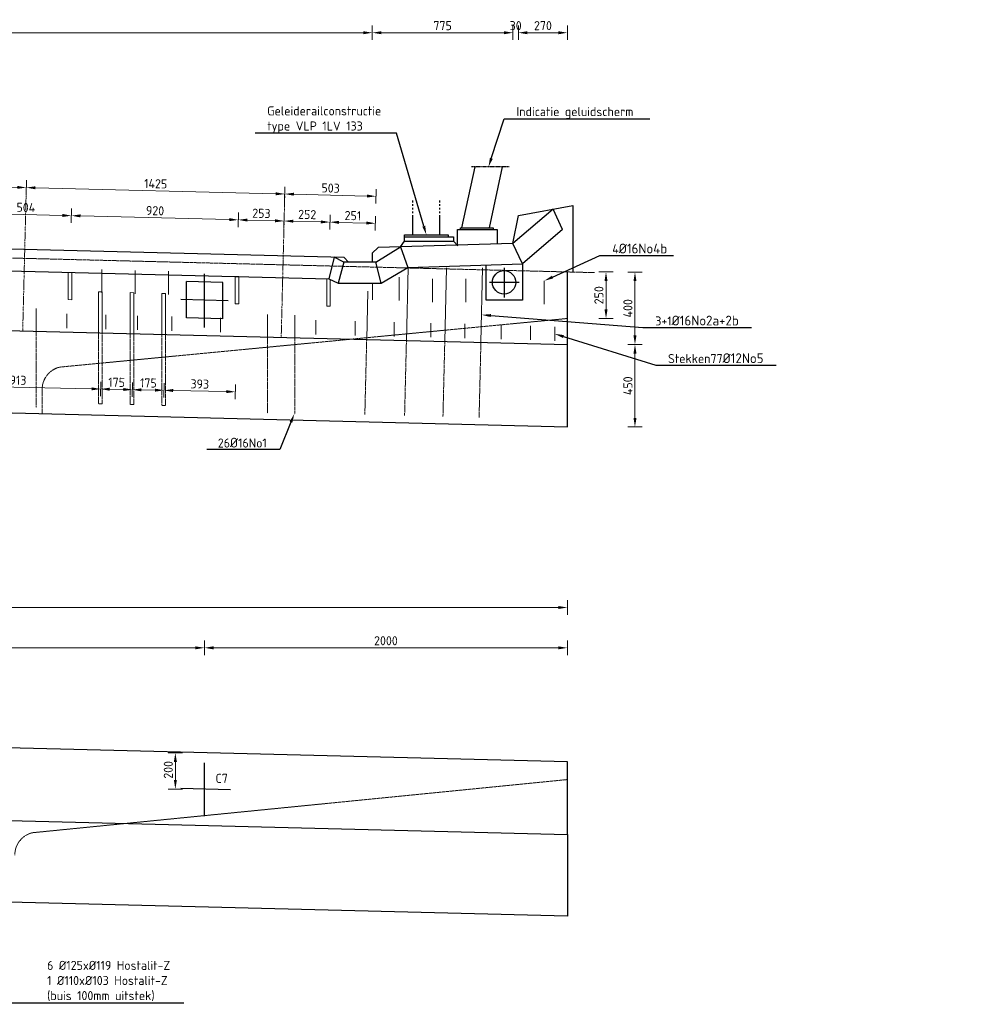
# Model space of a CAD drawing. Header units: millimetres. Extents: x -8028558 to 327273, y -63352 to 83293.
# Tile 26 of 195: x -12865 to -7527, y -1012 to 4415. Entities that reach past the tile are written whole.
import ezdxf
from ezdxf import colors
from ezdxf.entities.mleader import LeaderData, LeaderLine
from ezdxf.math import Vec2, Vec3

# ---------------------------------------------------------------- set-up
doc = ezdxf.new("R2010")
doc.units = ezdxf.units.MM
for name, pattern in [('NLCS-HIDDEN', [4, 2, -2]), ('XX-AFBREEK', [7, 4, -1, 1, -1]), ('XX-HART', [13, 4, -2, 1, -2, 4]), ('ZZ-HIDDEN-SO', [4, 2, -2])]:
    doc.linetypes.add(name, pattern=pattern)
for name, color, linetype, lineweight in [('B-CO-AM-AS_KUNSTWERK_GELUIDSWERENDEVOORZIENING-GD', 10, 'Continuous', 25), ('B-CO-BC-AFBREEKLIJN-GD', 7, 'XX-AFBREEK', 25), ('B-CO-BC-BETONVORM-AD', 252, 'Continuous', 18), ('B-CO-BC-BETONVORM-GD', 90, 'Continuous', 25), ('B-CO-BC-BETONVORM-GN', 10, 'ZZ-HIDDEN-SO', 13), ('B-CO-BC-BETONVORM-M', 7, 'Continuous', 18), ('B-CO-BC-BETONVORM_GEWAPEND-M', 7, 'Continuous', 18), ('B-CO-BC-BETONVORM_GEWAPEND-T70', 210, 'Continuous', 70), ('B-CO-BC-STORTNAAD-GD', 10, 'BC-STORTNAAD', 25), ('B-CO-BC-VOORSPANNING-GD', 200, 'Continuous', 25), ('B-CO-BC-WAPENING_HOOFDWAPENING-G', 170, 'Continuous', 18), ('B-CO-BC-WAPENING_HOOFDWAPENING-GN', 140, 'NLCS-HIDDEN', 13), ('X-XX-AL-HARTLIJN-G', 7, 'XX-HART', 18), ('X-XX-AL-M', 7, 'Continuous', 18), ('X-XX-AL-VERWIJZING-T25', 7, 'Continuous', 25)]:
    doc.layers.add(name, color=color, linetype=linetype, lineweight=lineweight)
doc.styles.add('NLCS-ISO-MM20-T25', font='NLCS-ISO.ttf', dxfattribs={"height": 50})
doc.linetypes.add('BC-STORTNAAD', pattern='A,15,-1,[175,NLCS.SHX,S=1,R=0,X=0,Y=0],-1', length=17)
doc.dimstyles.new('NLCS-MM20-T25-PIJL_L0_H0', dxfattribs={"dimscale": 20, "dimtxt": 2.5, "dimasz": 2.5, "dimexe": 2, "dimexo": 2, "dimgap": 0.7, "dimtad": 1, "dimdec": 0, "dimzin": 0, "dimdsep": 46, "dimtxsty": 'NLCS-ISO-MM20-T25', "dimcen": 0, "dimdle": 2, "dimclrd": 256, "dimclre": 256, "dimclrt": 256, "dimadec": 0, "dimazin": 0, "dimtfac": 1, "dimtdec": 3, "dimtofl": 0, "dimtmove": 0, "dimatfit": 3, "dimfxl": 2, "dimfxlon": 1, "dimtfillclr": 256, "dimtolj": 1, "dimtzin": 0, "dimlwd": -1, "dimlwe": -1, "dimarcsym": 0})
doc.dimstyles.new('NLCS-MM20-T25-PIJL_L0_H4', dxfattribs={"dimscale": 20, "dimtxt": 2.5, "dimasz": 2.5, "dimexe": 2, "dimexo": 2, "dimgap": 0.7, "dimtad": 1, "dimdec": 0, "dimzin": 0, "dimdsep": 46, "dimtxsty": 'NLCS-ISO-MM20-T25', "dimcen": 0, "dimdle": 2, "dimclrd": 256, "dimclre": 256, "dimclrt": 256, "dimadec": 4, "dimazin": 0, "dimtfac": 1, "dimtdec": 3, "dimtofl": 0, "dimtmove": 0, "dimatfit": 3, "dimfxl": 2, "dimfxlon": 1, "dimtfillclr": 256, "dimtolj": 1, "dimtzin": 0, "dimlwd": -1, "dimlwe": -1, "dimarcsym": 0})

# ---------------------------------------------------------------- blocks, each defined once
blk = doc.blocks.new('*D83')
at = {"layer": 'B-CO-BC-BETONVORM_GEWAPEND-M', "transparency": 16777216}
for p, q in [((-30737.2, 1135.1), (-30737.2, 1215.1)), ((-9847.2, 1135.1), (-9847.2, 1215.1)), ((-30687.2, 1175.1), (-9897.2, 1175.1))]:
    blk.add_line(p, q, dxfattribs=at)
for points in [[(-30687.2, 1183.5), (-30687.2, 1166.8), (-30737.2, 1175.1)], [(-9897.2, 1183.5), (-9897.2, 1166.8), (-9847.2, 1175.1)]]:
    blk.add_solid(points, dxfattribs=at)
at = {"layer": 'B-CO-BC-BETONVORM_GEWAPEND-M', "transparency": 16777216, "insert": (-20292.2, 1214.1), "char_height": 50, "attachment_point": 5, "style": 'NLCS-ISO-MM20-T25'}
blk.add_mtext('\\A1;20890', dxfattribs=at)
blk = doc.blocks.new('*D103')
at = {"layer": 'B-CO-BC-BETONVORM_GEWAPEND-M', "transparency": 16777216}
for p, q in [((-14692.2, 913), (-14692.2, 993)), ((-11847.2, 913), (-11847.2, 993)), ((-14642.2, 953), (-11897.2, 953))]:
    blk.add_line(p, q, dxfattribs=at)
for points in [[(-14642.2, 961.3), (-14642.2, 944.6), (-14692.2, 953)], [(-11897.2, 961.3), (-11897.2, 944.6), (-11847.2, 953)]]:
    blk.add_solid(points, dxfattribs=at)
at = {"layer": 'B-CO-BC-BETONVORM_GEWAPEND-M', "transparency": 16777216, "insert": (-13269.7, 992), "char_height": 50, "attachment_point": 5, "style": 'NLCS-ISO-MM20-T25'}
blk.add_mtext('\\A1;2845', dxfattribs=at)
blk = doc.blocks.new('*D104')
at = {"layer": 'B-CO-BC-BETONVORM_GEWAPEND-M', "transparency": 16777216}
for p, q in [((-11847.2, 913), (-11847.2, 993)), ((-9847.2, 913), (-9847.2, 993)), ((-11797.2, 953), (-9897.2, 953))]:
    blk.add_line(p, q, dxfattribs=at)
for points in [[(-11797.2, 961.3), (-11797.2, 944.6), (-11847.2, 953)], [(-9897.2, 961.3), (-9897.2, 944.6), (-9847.2, 953)]]:
    blk.add_solid(points, dxfattribs=at)
at = {"layer": 'B-CO-BC-BETONVORM_GEWAPEND-M', "transparency": 16777216, "insert": (-10847.2, 992), "char_height": 50, "attachment_point": 5, "style": 'NLCS-ISO-MM20-T25'}
blk.add_mtext('\\A1;2000', dxfattribs=at)
blk = doc.blocks.new('*D105')
at = {"layer": 'B-CO-BC-BETONVORM_GEWAPEND-M', "transparency": 16777216}
for p, q in [((-11967.5, 374.4), (-12047.5, 374.4)), ((-12007.5, 324.4), (-12007.5, 224.4)), ((-11967.5, 174.4), (-12047.5, 174.4))]:
    blk.add_line(p, q, dxfattribs=at)
for points in [[(-12015.8, 324.4), (-11999.1, 324.4), (-12007.5, 374.4)], [(-12015.8, 224.4), (-11999.1, 224.4), (-12007.5, 174.4)]]:
    blk.add_solid(points, dxfattribs=at)
at = {"layer": 'B-CO-BC-BETONVORM_GEWAPEND-M', "transparency": 16777216, "insert": (-12046.5, 280.6), "char_height": 50, "attachment_point": 5, "rotation": 90, "style": 'NLCS-ISO-MM20-T25'}
blk.add_mtext('\\A1;200', dxfattribs=at)
blk = doc.blocks.new('*D119')
at = {"layer": 'B-CO-BC-BETONVORM-M', "ltscale": 500, "transparency": 16777216}
for p, q in [((-12070.5, 2332), (-12068.8, 2412)), ((-11677.6, 2323.9), (-11675.9, 2403.9)), ((-12019.6, 2371), (-11726.7, 2364.9))]:
    blk.add_line(p, q, dxfattribs=at)
for points in [[(-12019.5, 2379.3), (-12019.8, 2362.6), (-12069.6, 2372)], [(-11726.6, 2373.2), (-11726.9, 2356.6), (-11676.8, 2363.9)]]:
    blk.add_solid(points, dxfattribs=at)
at = {"layer": 'B-CO-BC-BETONVORM-M', "ltscale": 500, "transparency": 16777216, "insert": (-11872.9, 2406.9), "char_height": 50, "attachment_point": 5, "rotation": 358.814, "style": 'NLCS-ISO-MM20-T25'}
blk.add_mtext('\\A1;393', dxfattribs=at)
blk = doc.blocks.new('*D120')
at = {"layer": 'B-CO-BC-BETONVORM-M', "transparency": 16777216}
for p, q in [((-9514.7, 2624.5), (-9434.7, 2624.5)), ((-9474.7, 2574.5), (-9474.7, 2220)), ((-9514.7, 2170), (-9434.7, 2170))]:
    blk.add_line(p, q, dxfattribs=at)
for points in [[(-9483, 2574.5), (-9466.3, 2574.5), (-9474.7, 2624.5)], [(-9483, 2220), (-9466.3, 2220), (-9474.7, 2170)]]:
    blk.add_solid(points, dxfattribs=at)
at = {"layer": 'B-CO-BC-BETONVORM-M', "transparency": 16777216, "insert": (-9513.7, 2397.2), "char_height": 50, "attachment_point": 5, "rotation": 90, "style": 'NLCS-ISO-MM20-T25'}
blk.add_mtext('\\A1;450', dxfattribs=at)
blk = doc.blocks.new('*D121')
at = {"layer": 'B-CO-BC-BETONVORM-M', "ltscale": 500, "transparency": 16777216}
for p, q in [((-9514.7, 3023.7), (-9434.7, 3023.7)), ((-9474.7, 2674.5), (-9474.7, 2973.7)), ((-9514.7, 2624.5), (-9434.7, 2624.5))]:
    blk.add_line(p, q, dxfattribs=at)
for points in [[(-9483, 2973.7), (-9466.3, 2973.7), (-9474.7, 3023.7)], [(-9483, 2674.5), (-9466.3, 2674.5), (-9474.7, 2624.5)]]:
    blk.add_solid(points, dxfattribs=at)
at = {"layer": 'B-CO-BC-BETONVORM-M', "ltscale": 500, "transparency": 16777216, "insert": (-9513.7, 2824.1), "char_height": 50, "attachment_point": 5, "rotation": 90, "style": 'NLCS-ISO-MM20-T25'}
blk.add_mtext('\\A1;400', dxfattribs=at)
blk = doc.blocks.new('*D122')
at = {"layer": 'B-CO-BC-BETONVORM-M', "transparency": 16777216}
for p, q in [((-9674.3, 3024.5), (-9594.3, 3024.5)), ((-9634.3, 2818), (-9634.3, 2974.5)), ((-9674.3, 2768), (-9594.3, 2768))]:
    blk.add_line(p, q, dxfattribs=at)
for points in [[(-9642.6, 2974.5), (-9625.9, 2974.5), (-9634.3, 3024.5)], [(-9642.6, 2818), (-9625.9, 2818), (-9634.3, 2768)]]:
    blk.add_solid(points, dxfattribs=at)
at = {"layer": 'B-CO-BC-BETONVORM-M', "transparency": 16777216, "insert": (-9673.3, 2896.2), "char_height": 50, "attachment_point": 5, "rotation": 90, "style": 'NLCS-ISO-MM20-T25'}
blk.add_mtext('\\A1;250', dxfattribs=at)
blk = doc.blocks.new('*D342')
at = {"layer": 'X-XX-AL-M', "transparency": 16777216}
for p, q in [((-29891.7, 4302.8), (-29891.7, 4382.8)), ((-29841.7, 4342.8), (-10972.1, 4342.8)), ((-10922.1, 4302.8), (-10922.1, 4382.8))]:
    blk.add_line(p, q, dxfattribs=at)
for points in [[(-29841.7, 4351.1), (-29841.7, 4334.4), (-29891.7, 4342.8)], [(-10972.1, 4351.1), (-10972.1, 4334.4), (-10922.1, 4342.8)]]:
    blk.add_solid(points, dxfattribs=at)
at = {"layer": 'X-XX-AL-M', "transparency": 16777216, "insert": (-20406.9, 4381.8), "char_height": 50, "attachment_point": 5, "style": 'NLCS-ISO-MM20-T25'}
blk.add_mtext('\\A1;18970', dxfattribs=at)
blk = doc.blocks.new('*D343')
at = {"layer": 'X-XX-AL-M', "transparency": 16777216}
for p, q in [((-10922.1, 4302.8), (-10922.1, 4382.8)), ((-10872.1, 4342.8), (-10197.3, 4342.8)), ((-10147.3, 4302.8), (-10147.3, 4382.8))]:
    blk.add_line(p, q, dxfattribs=at)
for points in [[(-10872.1, 4351.1), (-10872.1, 4334.4), (-10922.1, 4342.8)], [(-10197.3, 4351.1), (-10197.3, 4334.4), (-10147.3, 4342.8)]]:
    blk.add_solid(points, dxfattribs=at)
at = {"layer": 'X-XX-AL-M', "transparency": 16777216, "insert": (-10534.7, 4381.8), "char_height": 50, "attachment_point": 5, "style": 'NLCS-ISO-MM20-T25'}
blk.add_mtext('\\A1;775', dxfattribs=at)
blk = doc.blocks.new('*D344')
at = {"layer": 'X-XX-AL-M', "transparency": 16777216}
for p, q in [((-10197.3, 4342.8), (-10247.3, 4342.8)), ((-10147.3, 4302.8), (-10147.3, 4382.8)), ((-10117.1, 4302.8), (-10117.1, 4382.8)), ((-10067.1, 4342.8), (-10017.1, 4342.8))]:
    blk.add_line(p, q, dxfattribs=at)
for points in [[(-10197.3, 4351.1), (-10197.3, 4334.4), (-10147.3, 4342.8)], [(-10067.1, 4351.1), (-10067.1, 4334.4), (-10117.1, 4342.8)]]:
    blk.add_solid(points, dxfattribs=at)
at = {"layer": 'X-XX-AL-M', "transparency": 16777216, "insert": (-10132.2, 4381.8), "char_height": 50, "attachment_point": 5, "style": 'NLCS-ISO-MM20-T25'}
blk.add_mtext('\\A1;30', dxfattribs=at)
blk = doc.blocks.new('*D345')
at = {"layer": 'X-XX-AL-M', "transparency": 16777216}
for p, q in [((-10117.1, 4302.8), (-10117.1, 4382.8)), ((-10067.1, 4342.8), (-9896.7, 4342.8)), ((-9846.7, 4302.8), (-9846.7, 4382.8))]:
    blk.add_line(p, q, dxfattribs=at)
for points in [[(-10067.1, 4351.1), (-10067.1, 4334.4), (-10117.1, 4342.8)], [(-9896.7, 4351.1), (-9896.7, 4334.4), (-9846.7, 4342.8)]]:
    blk.add_solid(points, dxfattribs=at)
at = {"layer": 'X-XX-AL-M', "transparency": 16777216, "insert": (-9981.9, 4381.8), "char_height": 50, "attachment_point": 5, "style": 'NLCS-ISO-MM20-T25'}
blk.add_mtext('\\A1;270', dxfattribs=at)
blk = doc.blocks.new('*D347')
at = {"layer": 'X-XX-AL-M', "transparency": 16777216}
for p, q in [((-11405.5, 3414), (-11403.6, 3494)), ((-10902.4, 3401.5), (-10900.4, 3481.5)), ((-10951.4, 3442.7), (-11354.6, 3452.7))]:
    blk.add_line(p, q, dxfattribs=at)
for points in [[(-11354.4, 3461.1), (-11354.8, 3444.4), (-11404.6, 3454)], [(-10951.2, 3451), (-10951.6, 3434.4), (-10901.4, 3441.5)]]:
    blk.add_solid(points, dxfattribs=at)
at = {"layer": 'X-XX-AL-M', "transparency": 16777216, "insert": (-11152, 3486.7), "char_height": 50, "attachment_point": 5, "rotation": 358.5748, "style": 'NLCS-ISO-MM20-T25'}
blk.add_mtext('\\A1;503', dxfattribs=at)
blk = doc.blocks.new('*D348')
at = {"layer": 'X-XX-AL-M', "transparency": 16777216}
for p, q in [((-12830.1, 3449.4), (-12828.1, 3529.4)), ((-11454.5, 3455.2), (-12779.1, 3488.2)), ((-11405.5, 3414), (-11403.6, 3494))]:
    blk.add_line(p, q, dxfattribs=at)
for points in [[(-12778.9, 3496.5), (-12779.3, 3479.9), (-12829.1, 3489.4)], [(-11454.3, 3463.6), (-11454.7, 3446.9), (-11404.6, 3454)]]:
    blk.add_solid(points, dxfattribs=at)
at = {"layer": 'X-XX-AL-M', "transparency": 16777216, "insert": (-12115.9, 3510.7), "char_height": 50, "attachment_point": 5, "rotation": 358.5748, "style": 'NLCS-ISO-MM20-T25'}
blk.add_mtext('\\A1;1425', dxfattribs=at)
blk = doc.blocks.new('*D349')
at = {"layer": 'X-XX-AL-M', "transparency": 16777216}
for p, q in [((-14254.7, 3484.9), (-14252.7, 3564.9)), ((-12830.1, 3449.4), (-12828.1, 3529.4)), ((-12879.1, 3490.7), (-14203.7, 3523.6))]:
    blk.add_line(p, q, dxfattribs=at)
for points in [[(-14203.5, 3532), (-14203.9, 3515.3), (-14253.7, 3524.9)], [(-12878.9, 3499), (-12879.3, 3482.3), (-12829.1, 3489.4)]]:
    blk.add_solid(points, dxfattribs=at)
at = {"layer": 'X-XX-AL-M', "transparency": 16777216, "insert": (-13540.4, 3546.1), "char_height": 50, "attachment_point": 5, "rotation": 358.5748, "style": 'NLCS-ISO-MM20-T25'}
blk.add_mtext('\\A1;1425', dxfattribs=at)
blk = doc.blocks.new('*D361')
at = {"layer": 'X-XX-AL-M', "transparency": 16777216}
for p, q in [((-11409.2, 3265.2), (-11407.2, 3345.2)), ((-11156.8, 3258.9), (-11154.8, 3338.9)), ((-11205.8, 3300.2), (-11358.2, 3304))]:
    blk.add_line(p, q, dxfattribs=at)
for points in [[(-11358, 3312.3), (-11358.4, 3295.6), (-11408.2, 3305.2)], [(-11205.6, 3308.5), (-11206, 3291.8), (-11155.8, 3298.9)]]:
    blk.add_solid(points, dxfattribs=at)
at = {"layer": 'X-XX-AL-M', "transparency": 16777216, "insert": (-11281, 3341.1), "char_height": 50, "attachment_point": 5, "rotation": 358.5679, "style": 'NLCS-ISO-MM20-T25'}
blk.add_mtext('\\A1;252', dxfattribs=at)
blk = doc.blocks.new('*D82')
at = {"layer": 'X-XX-AL-M', "transparency": 16777216}
for p, q in [((-11156.8, 3258.9), (-11154.8, 3338.9)), ((-10905.9, 3252.7), (-10903.9, 3332.6)), ((-11105.8, 3297.7), (-10954.9, 3293.9))]:
    blk.add_line(p, q, dxfattribs=at)
for points in [[(-11105.6, 3306), (-11106, 3289.3), (-11155.8, 3298.9)], [(-10954.7, 3302.2), (-10955.1, 3285.6), (-10904.9, 3292.6)]]:
    blk.add_solid(points, dxfattribs=at)
at = {"layer": 'X-XX-AL-M', "transparency": 16777216, "insert": (-11029.4, 3334.8), "char_height": 50, "attachment_point": 5, "rotation": 358.5679, "style": 'NLCS-ISO-MM20-T25'}
blk.add_mtext('\\A1;251', dxfattribs=at)
blk = doc.blocks.new('*D362')
at = {"layer": 'X-XX-AL-M', "transparency": 16777216}
for p, q in [((-11661.7, 3271.6), (-11659.7, 3351.5)), ((-11458.2, 3306.5), (-11610.7, 3310.3)), ((-11409.2, 3265.2), (-11407.2, 3345.2))]:
    blk.add_line(p, q, dxfattribs=at)
for points in [[(-11610.5, 3318.6), (-11610.9, 3302), (-11660.7, 3311.5)], [(-11458, 3314.8), (-11458.4, 3298.1), (-11408.2, 3305.2)]]:
    blk.add_solid(points, dxfattribs=at)
at = {"layer": 'X-XX-AL-M', "transparency": 16777216, "insert": (-11533.5, 3347.4), "char_height": 50, "attachment_point": 5, "rotation": 358.5679, "style": 'NLCS-ISO-MM20-T25'}
blk.add_mtext('\\A1;253', dxfattribs=at)
blk = doc.blocks.new('*D363')
at = {"layer": 'X-XX-AL-M', "transparency": 16777216}
for p, q in [((-12581.4, 3294.5), (-12579.4, 3374.5)), ((-11710.6, 3312.8), (-12530.4, 3333.3)), ((-11661.7, 3271.6), (-11659.7, 3351.5))]:
    blk.add_line(p, q, dxfattribs=at)
for points in [[(-12530.2, 3341.6), (-12530.6, 3325), (-12580.4, 3334.5)], [(-11710.4, 3321.1), (-11710.9, 3304.5), (-11660.7, 3311.5)]]:
    blk.add_solid(points, dxfattribs=at)
at = {"layer": 'X-XX-AL-M', "transparency": 16777216, "insert": (-12119.5, 3362), "char_height": 50, "attachment_point": 5, "rotation": 358.5679, "style": 'NLCS-ISO-MM20-T25'}
blk.add_mtext('\\A1;920', dxfattribs=at)
blk = doc.blocks.new('*D307')
at = {"layer": 'X-XX-AL-M', "transparency": 16777216}
for p, q in [((-13085.2, 3307.1), (-13083.2, 3387.1)), ((-12581.4, 3294.5), (-12579.4, 3374.5)), ((-12630.4, 3335.8), (-13034.2, 3345.9))]:
    blk.add_line(p, q, dxfattribs=at)
for points in [[(-13034, 3354.2), (-13034.4, 3337.5), (-13084.2, 3347.1)], [(-12630.1, 3344.1), (-12630.6, 3327.4), (-12580.4, 3334.5)]]:
    blk.add_solid(points, dxfattribs=at)
at = {"layer": 'X-XX-AL-M', "transparency": 16777216, "insert": (-12831.3, 3379.8), "char_height": 50, "attachment_point": 5, "rotation": 358.5679, "style": 'NLCS-ISO-MM20-T25'}
blk.add_mtext('\\A1;504', dxfattribs=at)
blk = doc.blocks.new('*D330')
at = {"layer": 'B-CO-BC-BETONVORM-M', "transparency": 16777216}
for p, q in [((-12245.4, 2335.6), (-12243.8, 2415.6)), ((-12070.5, 2332), (-12068.9, 2412)), ((-12119.7, 2373), (-12194.6, 2374.6))]:
    blk.add_line(p, q, dxfattribs=at)
for points in [[(-12194.4, 2382.9), (-12194.8, 2366.2), (-12244.6, 2375.6)], [(-12119.5, 2381.4), (-12119.8, 2364.7), (-12069.7, 2372)]]:
    blk.add_solid(points, dxfattribs=at)
at = {"layer": 'B-CO-BC-BETONVORM-M', "transparency": 16777216, "insert": (-12156.3, 2412.8), "char_height": 50, "attachment_point": 5, "rotation": 358.814, "style": 'NLCS-ISO-MM20-T25'}
blk.add_mtext('\\A1;175', dxfattribs=at)
blk = doc.blocks.new('*D331')
at = {"layer": 'B-CO-BC-BETONVORM-M', "transparency": 16777216}
for p, q in [((-12420.4, 2339.2), (-12418.7, 2419.2)), ((-12245.4, 2335.6), (-12243.8, 2415.6)), ((-12294.6, 2376.7), (-12369.6, 2378.2))]:
    blk.add_line(p, q, dxfattribs=at)
for points in [[(-12369.4, 2386.5), (-12369.7, 2369.9), (-12419.6, 2379.2)], [(-12294.4, 2385), (-12294.8, 2368.3), (-12244.6, 2375.6)]]:
    blk.add_solid(points, dxfattribs=at)
at = {"layer": 'B-CO-BC-BETONVORM-M', "transparency": 16777216, "insert": (-12331.3, 2416.4), "char_height": 50, "attachment_point": 5, "rotation": 358.814, "style": 'NLCS-ISO-MM20-T25'}
blk.add_mtext('\\A1;175', dxfattribs=at)
blk = doc.blocks.new('*D332')
at = {"layer": 'B-CO-BC-BETONVORM-M', "transparency": 16777216}
for p, q in [((-13332.7, 2360.5), (-13331.1, 2438.1)), ((-12469.5, 2380.3), (-13281.9, 2397.1)), ((-12420.4, 2339.2), (-12418.7, 2419.2))]:
    blk.add_line(p, q, dxfattribs=at)
for points in [[(-13281.7, 2405.4), (-13282.1, 2388.8), (-13331.9, 2398.1)], [(-12469.4, 2388.6), (-12469.7, 2371.9), (-12419.6, 2379.2)]]:
    blk.add_solid(points, dxfattribs=at)
at = {"layer": 'B-CO-BC-BETONVORM-M', "transparency": 16777216, "insert": (-12874.9, 2427.7), "char_height": 50, "attachment_point": 5, "rotation": 358.814, "style": 'NLCS-ISO-MM20-T25'}
blk.add_mtext('\\A1;913', dxfattribs=at)
blk = doc.blocks.new('geleiderail')
at = {"layer": 'B-CO-BC-BETONVORM-GD', "flags": 128}
for points in [[(123979.3, -1821.6), (123979.3, -1811.6)], [(123979.3, -1841.6), (123979.3, -1831.6)], [(124129.3, -1821.6), (124129.3, -1811.6)], [(124129.3, -1841.6), (124129.3, -1831.6)], [(123979.3, -1861.6), (123979.3, -1851.6)], [(123979.3, -1881.6), (123979.3, -1871.6)], [(123979.3, -2001), (123979.3, -1891.6)], [(124129.3, -1861.6), (124129.3, -1851.6)], [(124129.3, -1881.6), (124129.3, -1871.6)], [(124129.3, -2001), (124129.3, -1891.6)], [(123934.3, -2011), (123934.3, -2001), (124174.3, -2001), (124174.3, -2011)], [(123912.2, -2066.6), (123934.5, -2035.9)], [(123934.3, -2036), (123934.3, -2011), (124204.3, -2011), (124204.3, -2036)], [(123934.3, -2036), (124204.3, -2036)], [(124204.3, -2036), (124228.6, -2060.3)]]:
    blk.add_lwpolyline(points, dxfattribs=at)

msp = doc.modelspace()

# ---------------------------------------------------------------- linework, layer by layer
at = {"layer": 'B-CO-AM-AS_KUNSTWERK_GELUIDSWERENDEVOORZIENING-GD', "flags": 128}
for points in [[(-10428.3, 3267.5), (-10355.1, 3602.9)], [(-10277.1, 3267.5), (-10204, 3602.9)], [(-10453.2, 3172.4), (-10453.2, 3257.5), (-10235, 3257.5), (-10235, 3176.7)], [(-10436.8, 3257.5), (-10436.8, 3267.5), (-10256.8, 3267.5), (-10256.8, 3257.5)]]:
    msp.add_lwpolyline(points, dxfattribs=at)
at = {"layer": 'B-CO-BC-AFBREEKLIJN-GD', "flags": 128}
msp.add_lwpolyline([(-10168, 3602.9), (-10375.9, 3602.9)], dxfattribs=at)
at = {"layer": 'B-CO-BC-BETONVORM-GD', "flags": 128}
for points in [[(-30756.7, 3684), (-30756.7, 2697.2), (-9846.7, 2170), (-9846.7, 3024.5)], [(-11053.9, 3078.3), (-11076.5, 3104), (-29908.7, 3574.8)], [(-29932.6, 3455.3), (-11162.6, 2986.1)], [(-9873.2, 3257.8), (-9925.7, 3371), (-10147.2, 3181.6), (-10890, 3159.2), (-10922.1, 3128.6), (-10922.1, 3078.3), (-11080, 3078.3), (-11110.6, 2962), (-10873.7, 2962), (-10725.8, 3049.6), (-10094.7, 3068.5), (-10094.7, 2868.5), (-10294.7, 2868.5), (-10294.7, 3062.5)], [(-9873.2, 3257.8), (-10094.7, 3068.5), (-10147.3, 3181.6), (-10117.1, 3334.9), (-9816.7, 3391.5), (-9816.7, 3023.7)], [(-10902.8, 3078.3), (-10766.5, 3162.9), (-10725.8, 3049.6)], [(-11080, 3078.3), (-11133.3, 3105.4), (-11162.6, 2986.1), (-11110.6, 2962)], [(-10873.7, 2962), (-10902.8, 3078.3), (-10922.1, 3078.3)], [(-10196.2, 3047.8), (-10196.2, 2882.9)], [(-10112.6, 2967), (-10275.8, 2967)], [(-9847.2, -75.3), (-9847.2, 324.7), (-30737.2, 847), (-30737.2, 447)]]:
    msp.add_lwpolyline(points, dxfattribs=at)
msp.add_lwpolyline([(-30737.2, -3), (-30737.2, 447), (-9847.2, -75.3), (-9847.2, -525.3)], close=True, dxfattribs=at)
at = {"layer": 'B-CO-BC-BETONVORM-GD'}
msp.add_circle((-10196.2, 2967), 64.5, dxfattribs=at)
at = {"layer": 'B-CO-BC-BETONVORM-GN', "flags": 128}
for points in [[(-30756.7, 3547.2), (-9696.7, 3020.7)], [(-9846.7, 2768), (-12645, 2500)], [(-12741.7, 2377), (-12741.7, 2246.8)], [(-9847.2, 227), (-12795.5, -66)]]:
    msp.add_lwpolyline(points, dxfattribs=at)
for points in [[(-12645, 2500, 0.346017), (-12741.7, 2377)], [(-12892.2, -189, -0.346017), (-12795.5, -66)]]:
    msp.add_lwpolyline(points, format="xyb", dxfattribs=at)
at = {"layer": 'B-CO-BC-STORTNAAD-GD', "flags": 128}
msp.add_lwpolyline([(-30756.7, 3147.2), (-9846.7, 2624.5)], dxfattribs=at)
at = {"layer": 'B-CO-BC-VOORSPANNING-GD', "flags": 128}
for points in [[(-11846.8, 2719.1), (-11846.8, 3014.1)], [(-11746.8, 2966.8), (-11946.8, 2971.8)], [(-11946.8, 2771.8), (-11946.8, 2971.8)], [(-11746.8, 2766.8), (-11746.8, 2966.8)], [(-11717.2, 2866), (-11976.8, 2872.5)], [(-11746.8, 2766.8), (-11946.8, 2771.8)], [(-11847.2, 24.5), (-11847.2, 319.5)], [(-11704.4, 171.1), (-11977.2, 177.9)]]:
    msp.add_lwpolyline(points, dxfattribs=at)
at = {"layer": 'B-CO-BC-WAPENING_HOOFDWAPENING-G', "flags": 128}
for points in [[(-10725.4, 3047.6), (-10734.2, 2646.6)], [(-10513.9, 3047.6), (-10522.8, 2641.4)], [(-10314.7, 3047.6), (-10323.7, 2636.4)], [(-12413, 3037.4), (-12413, 2908.5)], [(-12228.9, 3032.8), (-12228.9, 2903.9)], [(-12044.8, 3028.2), (-12044.8, 2899.3)], [(-10774.2, 2996.4), (-10774.2, 2867.5)], [(-10590.1, 2987.2), (-10590.1, 2858.3)], [(-10405.9, 2987.2), (-10405.9, 2858.3)], [(-10921.7, 2962), (-10921.7, 2871.2)], [(-9974.4, 2975.6), (-9974.4, 2846.8)], [(-12411.2, 2914.3), (-12431.2, 2914.8)], [(-12431.2, 2914.8), (-12431.2, 2689)], [(-12411.2, 2914.3), (-12411.2, 2688.5)], [(-12236.3, 2909.9), (-12256.3, 2910.4)], [(-12256.3, 2910.4), (-12256.3, 2684.7)], [(-12236.3, 2909.9), (-12236.3, 2684.2)], [(-12062.4, 2905.6), (-12082.4, 2906.1)], [(-12082.4, 2906.1), (-12082.4, 2680.3)], [(-12062.4, 2905.6), (-12062.4, 2679.8)], [(-10947.4, 2917.6), (-10953.2, 2652.1)], [(-12774.1, 2697.6), (-12774.1, 2822.4)], [(-12606, 2792.8), (-12606, 2714.6)], [(-12390.6, 2787.7), (-12390.6, 2709.5)], [(-12216.4, 2783.3), (-12216.4, 2705.2)], [(-12027.6, 2778.3), (-12027.6, 2700.1)], [(-11759.1, 2771.6), (-11759.1, 2693.4)], [(-11499.5, 2665.8), (-11499.5, 2790.6)], [(-11349.6, 2662), (-11349.6, 2786.8)], [(-11232.8, 2758.4), (-11232.8, 2680.3)], [(-11016.9, 2753), (-11016.9, 2674.9)], [(-10801, 2747.6), (-10801, 2669.5)], [(-10599.5, 2742.6), (-10599.5, 2664.4)], [(-10411.4, 2737.9), (-10411.4, 2659.7)], [(-10212, 2732.9), (-10212, 2654.7)], [(-10050.4, 2727.9), (-10050.4, 2649.7)], [(-9916.7, 2722.5), (-9916.7, 2644.4)]]:
    msp.add_lwpolyline(points, dxfattribs=at)
at = {"layer": 'B-CO-BC-WAPENING_HOOFDWAPENING-G'}
for points in [[(-12578.2, 3021.5), (-12578.2, 2871.5), (-12598.2, 2872), (-12598.2, 3022)], [(-11658.5, 2998.5), (-11658.5, 2848.5), (-11678.5, 2849), (-11678.5, 2999)], [(-11153.6, 2981.9), (-11153.6, 2835.9), (-11173.6, 2836.4), (-11173.6, 2986.4), (-11162.6, 2986.1)]]:
    msp.add_lwpolyline(points, close=True, dxfattribs=at)
at = {"layer": 'B-CO-BC-WAPENING_HOOFDWAPENING-GN', "flags": 128}
for points in [[(-12774.1, 2697.6), (-12774.1, 2277.4)], [(-12431.2, 2689), (-12431.2, 2298)], [(-12411.2, 2688.5), (-12411.2, 2297.5)], [(-12256.3, 2684.7), (-12256.3, 2293.6)], [(-12236.3, 2684.2), (-12236.3, 2293.1)], [(-12082.4, 2680.3), (-12082.4, 2289.3)], [(-12062.4, 2679.8), (-12062.4, 2288.8)], [(-11499.5, 2665.8), (-11499.5, 2245.6)], [(-11349.6, 2662), (-11349.6, 2241.8)], [(-10953.2, 2652.1), (-10963.4, 2236.3)], [(-10734.2, 2646.6), (-10744.3, 2230.8)], [(-10522.8, 2641.4), (-10532.9, 2225.6)], [(-10323.7, 2636.4), (-10333.8, 2220.6)], [(-12411.2, 2297.5), (-12431.2, 2298)], [(-12236.3, 2293.1), (-12256.3, 2293.6)], [(-12062.4, 2288.8), (-12082.4, 2289.3)]]:
    msp.add_lwpolyline(points, dxfattribs=at)
at = {"layer": 'X-XX-AL-HARTLIJN-G', "flags": 128}
for points in [[(-12848.8, 2699.5), (-12829.1, 3489.4)], [(-11424.2, 2663.9), (-11404.6, 3454)]]:
    msp.add_lwpolyline(points, dxfattribs=at)

# ---------------------------------------------------------------- block references
at = {"layer": 'B-CO-BC-BETONVORM-AD'}
msp.add_blockref('geleiderail', (-134678.6, 5229.5), dxfattribs=at)

# ---------------------------------------------------------------- texts
at = {"layer": 'B-CO-BC-BETONVORM_GEWAPEND-T70', "ltscale": 500, "insert": (-11786, 258.6), "char_height": 50, "attachment_point": 1, "style": 'NLCS-ISO-MM20-T25'}
msp.add_mtext_dynamic_manual_height_columns('C7', width=332.893, gutter_width=35, heights=[0], dxfattribs=at)

# ---------------------------------------------------------------- dimensions: what is measured, and where the dimension line sits
at = {"layer": 'B-CO-BC-BETONVORM-M'}
for base, p1, p2, text, picture, middle in [((-9634.3, 3024.5), (-9846.7, 2768), (-9846.7, 3024.5), '250', '*D122', (-9673.3, 2896.2)), ((-9474.7, 2170), (-9846.7, 2624.5), (-9846.7, 2170), '450', '*D120', (-9513.7, 2397.2))]:
    dim = msp.add_linear_dim(base=base, p1=p1, p2=p2, angle=90, text=text, dimstyle='NLCS-MM20-T25-PIJL_L0_H0', dxfattribs=at)
    dim.commit()
    dim.dimension.update_dxf_attribs({"geometry": picture, "text_midpoint": middle})
at = {"layer": 'B-CO-BC-BETONVORM-M', "ltscale": 500}
dim = msp.add_linear_dim(base=(-9474.7, 3023.7), p1=(-9846.7, 2624.5), p2=(-9816.7, 3023.7), angle=90, text='400', dimstyle='NLCS-MM20-T25-PIJL_L0_H0', dxfattribs=at)
dim.commit()
dim.dimension.update_dxf_attribs({"geometry": '*D121', "text_midpoint": (-9513.7, 2824.1)})
at = {"layer": 'B-CO-BC-BETONVORM-M'}
for base, p1, p2, picture, middle in [((-13331.9, 2398.1), (-12421.2, 2297.7), (-13333.5, 2320.5), '*D332', (-12874.9, 2427.7)), ((-12419.6, 2379.2), (-12246.3, 2293.4), (-12421.2, 2297.7), '*D331', (-12331.3, 2416.4)), ((-12244.6, 2375.6), (-12071.4, 2289), (-12246.3, 2293.4), '*D330', (-12156.3, 2412.8))]:
    dim = msp.add_linear_dim(base=base, p1=p1, p2=p2, angle=178.814, dimstyle='NLCS-MM20-T25-PIJL_L0_H0', dxfattribs=at)
    dim.commit()
    dim.dimension.update_dxf_attribs({"geometry": picture, "text_midpoint": middle})
at = {"layer": 'B-CO-BC-BETONVORM-M', "ltscale": 500}
dim = msp.add_linear_dim(base=(-11676.8, 2363.9), p1=(-12071.4, 2289), p2=(-11678.5, 2280.9), angle=358.814, dimstyle='NLCS-MM20-T25-PIJL_L0_H0', dxfattribs=at)
dim.commit()
dim.dimension.update_dxf_attribs({"geometry": '*D119', "text_midpoint": (-11873.7, 2367.9), "dimtype": 161})
at = {"layer": 'B-CO-BC-BETONVORM_GEWAPEND-M'}
for base, p1, p2, picture, middle in [((-9847.2, 1175.1), (-30737.2, 380.6), (-9847.2, 380.6), '*D83', (-20292.2, 1214.1)), ((-11847.2, 953), (-14692.2, 355.7), (-11847.2, 173.9), '*D103', (-13269.7, 992)), ((-9847.2, 953), (-11847.2, 173.9), (-9847.2, 355.7), '*D104', (-10847.2, 992))]:
    dim = msp.add_linear_dim(base=base, p1=p1, p2=p2, dimstyle='NLCS-MM20-T25-PIJL_L0_H0', dxfattribs=at)
    dim.commit()
    dim.dimension.update_dxf_attribs({"geometry": picture, "text_midpoint": middle})
dim = msp.add_linear_dim(base=(-12007.5, 174.4), p1=(-11847.2, 374.4), p2=(-11847.2, 174.4), angle=90, dimstyle='NLCS-MM20-T25-PIJL_L0_H0', dxfattribs=at)
dim.commit()
dim.dimension.update_dxf_attribs({"geometry": '*D105', "text_midpoint": (-12007.5, 280.6), "dimtype": 160})
at = {"layer": 'X-XX-AL-M'}
for base, p1, p2, picture, middle in [((-10922.1, 4342.8), (-29891.7, 3632.2), (-10922.1, 3128.6), '*D342', (-20406.9, 4381.8)), ((-10147.3, 4342.8), (-10922.1, 3128.6), (-10147.3, 3181.6), '*D343', (-10534.7, 4381.8)), ((-9846.7, 4342.8), (-10117.1, 3334.9), (-9846.7, 3024.5), '*D345', (-9981.9, 4381.8))]:
    dim = msp.add_linear_dim(base=base, p1=p1, p2=p2, dimstyle='NLCS-MM20-T25-PIJL_L0_H4', dxfattribs=at)
    dim.commit()
    dim.dimension.update_dxf_attribs({"geometry": picture, "text_midpoint": middle})
dim = msp.add_linear_dim(base=(-10117.1, 4342.8), p1=(-10147.3, 3181.6), p2=(-10117.1, 3334.9), dimstyle='NLCS-MM20-T25-PIJL_L0_H4', dxfattribs=at)
dim.commit()
dim.dimension.update_dxf_attribs({"geometry": '*D344', "text_midpoint": (-10132.2, 4342.8), "dimtype": 160})
for base, p1, p2, angle, picture, middle in [((-14253.7, 3524.9), (-12848.8, 2699.5), (-14273.3, 2735.1), 358.5748, '*D349', (-13540.4, 3546.1)), ((-12829.1, 3489.4), (-11424.2, 2663.9), (-12848.8, 2699.5), 358.5748, '*D348', (-12115.9, 3510.7)), ((-13084.2, 3347.1), (-12588.2, 3021.7), (-13092, 3034.3), 358.5679, '*D307', (-12831.3, 3379.8)), ((-12580.4, 3334.5), (-11668.5, 2998.7), (-12588.2, 3021.7), 358.5679, '*D363', (-12119.5, 3362)), ((-11660.7, 3311.5), (-11416, 2992.4), (-11668.5, 2998.7), 358.5679, '*D362', (-11533.5, 3347.4)), ((-10904.9, 3292.6), (-11163.6, 2986.1), (-10912.7, 2979.8), 358.5679, '*D82', (-11029.4, 3334.8))]:
    dim = msp.add_linear_dim(base=base, p1=p1, p2=p2, angle=angle, dimstyle='NLCS-MM20-T25-PIJL_L0_H4', dxfattribs=at)
    dim.commit()
    dim.dimension.update_dxf_attribs({"geometry": picture, "text_midpoint": middle})
for p1, p2, distance, picture, middle in [((-10921.1, 2651.4), (-11424.2, 2663.9), -790.3, '*D347', (-11152, 3486.7)), ((-11163.6, 2986.1), (-11416, 2992.4), -312.9, '*D361', (-11281, 3341.1))]:
    dim = msp.add_aligned_dim(p1=p1, p2=p2, distance=distance, dimstyle='NLCS-MM20-T25-PIJL_L0_H4', dxfattribs=at)
    dim.commit()
    dim.dimension.update_dxf_attribs({"geometry": picture, "text_midpoint": middle})

# ---------------------------------------------------------------- leaders
at = {"layer": 'X-XX-AL-VERWIJZING-T25'}
ml = msp.add_multileader_mtext('Standard', dxfattribs=at)
ml.set_content('Geleiderailconstructie\\Ptype VLP 1LV 133 ', color=256, style='NLCS-ISO-MM20-T25')
ml.set_leader_properties(color=256, linetype='ByLayer', lineweight=-1)
ml.build(insert=Vec2(0, 0))
ml.multileader.update_dxf_attribs({"text_left_attachment_type": 5, "text_right_attachment_type": 5, "dogleg_length": 50, "arrow_head_size": 50})
ctx = ml.context
ctx.base_point, ctx.char_height, ctx.arrow_head_size, ctx.landing_gap_size, ctx.plane_origin = Vec3(-11519.4, 3788.7), 50, 50, 18, Vec3(-10624.3, 3228.5)
ctx.left_attachment, ctx.right_attachment = 5, 5
notes = []
notes.append((ctx, [(1, (1, 1, 0), (-10788.4, 3788.7), (-1, 0), 50, [(0, [(-10624.3, 3228.5)], 0, [])])]))
ctx.mtext.insert, ctx.mtext.flow_direction = Vec3(-11501.4, 3937.1), 5
ml = msp.add_multileader_mtext('Standard', dxfattribs=at)
ml.set_content('4{\\H1.08333x;Ø16No4b}', color=256, style='NLCS-ISO-MM20-T25')
ml.set_leader_properties(color=256, linetype='ByLayer', lineweight=-1)
ml.build(insert=Vec2(0, 0))
ml.multileader.update_dxf_attribs({"text_left_attachment_type": 5, "text_right_attachment_type": 5, "dogleg_length": 50, "arrow_head_size": 50})
ctx = ml.context
ctx.base_point, ctx.char_height, ctx.arrow_head_size, ctx.landing_gap_size, ctx.plane_origin = Vec3(-9617.8, 3115.4), 50, 50, 18, Vec3(-9858.7, 2965.7)
ctx.left_attachment, ctx.right_attachment = 5, 5
notes.append((ctx, [(0, (1, 1, 0), (-9667.8, 3115.4), (1, 0), 50, [(0, [(-9974.4, 2975.6)], 0, [])])]))
ctx.mtext.insert, ctx.mtext.flow_direction = Vec3(-9599.8, 3180.4), 5
ml = msp.add_multileader_mtext('Standard', dxfattribs=at)
ml.set_content('3+1{\\H1.08333x;Ø\\H1x;16No2a+2b}', color=256, style='NLCS-ISO-MM20-T25')
ml.set_leader_properties(color=256, linetype='ByLayer', lineweight=-1)
ml.build(insert=Vec2(0, 0))
ml.multileader.update_dxf_attribs({"text_left_attachment_type": 5, "text_right_attachment_type": 5, "dogleg_length": 50, "arrow_head_size": 50})
ctx = ml.context
ctx.base_point, ctx.char_height, ctx.arrow_head_size, ctx.landing_gap_size, ctx.plane_origin = Vec3(-9380.5, 2718.5), 50, 50, 18, Vec3(-11486.9, 2769.8)
ctx.left_attachment, ctx.right_attachment = 5, 5
notes.append((ctx, [(0, (1, 1, 0), (-9430.5, 2718.5), (1, 0), 50, [(0, [(-10318.6, 2787.9)], 0, [])])]))
ctx.mtext.insert, ctx.mtext.width, ctx.mtext.flow_direction = Vec3(-9362.5, 2783.5), 852.279, 5
ml = msp.add_multileader_mtext('Standard', dxfattribs=at)
ml.set_content('Stekken77{\\H1.08333x;Ø12No5}', color=256, style='NLCS-ISO-MM20-T25')
ml.set_leader_properties(color=256, linetype='ByLayer', lineweight=-1)
ml.build(insert=Vec2(0, 0))
ml.multileader.update_dxf_attribs({"text_left_attachment_type": 5, "text_right_attachment_type": 5, "dogleg_length": 50, "arrow_head_size": 50})
ctx = ml.context
ctx.base_point, ctx.char_height, ctx.arrow_head_size, ctx.landing_gap_size, ctx.plane_origin = Vec3(-9310.6, 2511.1), 50, 50, 18, Vec3(-10397.1, 2496.5)
ctx.left_attachment, ctx.right_attachment = 5, 5
notes.append((ctx, [(0, (1, 1, 0), (-9360.6, 2511.1), (1, 0), 50, [(0, [(-9916.7, 2683.4)], 0, [])])]))
ctx.mtext.insert, ctx.mtext.flow_direction = Vec3(-9292.6, 2576.1), 5
ml = msp.add_multileader_mtext('Standard', dxfattribs=at)
ml.set_content('26{\\H1.08333x;Ø}16No1', color=256, style='NLCS-ISO-MM20-T25')
ml.set_leader_properties(color=256, linetype='ByLayer', lineweight=-1)
ml.build(insert=Vec2(0, 0))
ml.multileader.update_dxf_attribs({"text_left_attachment_type": 5, "text_right_attachment_type": 5, "dogleg_length": 50, "arrow_head_size": 50})
ctx = ml.context
ctx.base_point, ctx.char_height, ctx.arrow_head_size, ctx.landing_gap_size, ctx.plane_origin = Vec3(-11791.5, 2045.8), 50, 50, 18, Vec3(-11351.8, 2242.9)
ctx.left_attachment, ctx.right_attachment = 5, 5
notes.append((ctx, [(0, (1, 1, 0), (-11431.4, 2045.8), (-1, 0), 50, [(0, [(-11351.8, 2242.9)], 0, [])])]))
ctx.mtext.insert, ctx.mtext.flow_direction = Vec3(-11773.5, 2110.8), 5
ml = msp.add_multileader_mtext('Standard', dxfattribs=at)
ml.set_content('6 Ø125xØ119 Hostalit-Z\\P1 Ø110xØ103 Hostalit-Z\\P(buis 100mm uitstek)', color=256, style='NLCS-ISO-MM20-T25')
ml.set_leader_properties(color=256, linetype='ByLayer', lineweight=-1)
ml.build(insert=Vec2(0, 0))
ml.multileader.update_dxf_attribs({"text_left_attachment_type": 5, "text_right_attachment_type": 5, "dogleg_length": 50, "arrow_head_size": 50})
ctx = ml.context
ctx.base_point, ctx.char_height, ctx.arrow_head_size, ctx.landing_gap_size, ctx.plane_origin = Vec3(-12732.4, -1003.7), 50, 50, 18, Vec3(-15063.5, -933.7)
ctx.left_attachment, ctx.right_attachment = 5, 5
notes.append((ctx, [(0, (1, 1, 0), (-12782.4, -1003.7), (1, 0), 50, [(0, [(-13505.7, -1003.3)], 0, [])])]))
ctx.mtext.insert, ctx.mtext.width, ctx.mtext.flow_direction = Vec3(-12714.4, -772), 13466.668, 5
for ctx, leaders in notes:
    for number, flags, end, landing, length, lines in leaders:
        leader = LeaderData()
        leader.index, (leader.has_last_leader_line, leader.has_dogleg_vector, leader.attachment_direction) = number, flags
        leader.last_leader_point, leader.dogleg_vector, leader.dogleg_length = Vec3(end), Vec3(landing), length
        for number, points, colour, breaks in lines:
            line = LeaderLine()
            line.index, line.vertices, line.color, line.breaks = number, Vec3.list(points), colors.encode_raw_color(colour), breaks
            leader.lines.append(line)
        ctx.leaders.append(leader)

# ---------------------------------------------------------------- next in the draw order: leaders
ml = msp.add_multileader_mtext('Standard', dxfattribs=at)
ml.set_content('Indicatie geluidscherm', color=256, style='NLCS-ISO-MM20-T25')
ml.set_leader_properties(color=256, linetype='ByLayer', lineweight=-1)
ml.build(insert=Vec2(0, 0))
ml.multileader.update_dxf_attribs({"text_left_attachment_type": 5, "text_right_attachment_type": 5, "dogleg_length": 50, "arrow_head_size": 50})
ctx = ml.context
ctx.base_point, ctx.char_height, ctx.arrow_head_size, ctx.landing_gap_size, ctx.plane_origin = Vec3(-10145.4, 3868.1), 50, 50, 18, Vec3(-10281.9, 3602.9)
ctx.left_attachment, ctx.right_attachment = 5, 5
notes = []
notes.append((ctx, [(0, (1, 1, 0), (-10195.4, 3868.1), (1, 0), 50, [(0, [(-10281.9, 3602.9)], 0, [])])]))
ctx.mtext.insert, ctx.mtext.flow_direction = Vec3(-10127.4, 3933.1), 5
ctx.mtext.has_bg_fill, ctx.mtext.bg_color, ctx.mtext.bg_scale_factor, ctx.mtext.bg_transparency, ctx.mtext.use_window_bg_color = 1, -1027028792, 1.5, 0, 1
for ctx, leaders in notes:
    for number, flags, end, landing, length, lines in leaders:
        leader = LeaderData()
        leader.index, (leader.has_last_leader_line, leader.has_dogleg_vector, leader.attachment_direction) = number, flags
        leader.last_leader_point, leader.dogleg_vector, leader.dogleg_length = Vec3(end), Vec3(landing), length
        for number, points, colour, breaks in lines:
            line = LeaderLine()
            line.index, line.vertices, line.color, line.breaks = number, Vec3.list(points), colors.encode_raw_color(colour), breaks
            leader.lines.append(line)
        ctx.leaders.append(leader)

doc.saveas('drawing.dxf')
